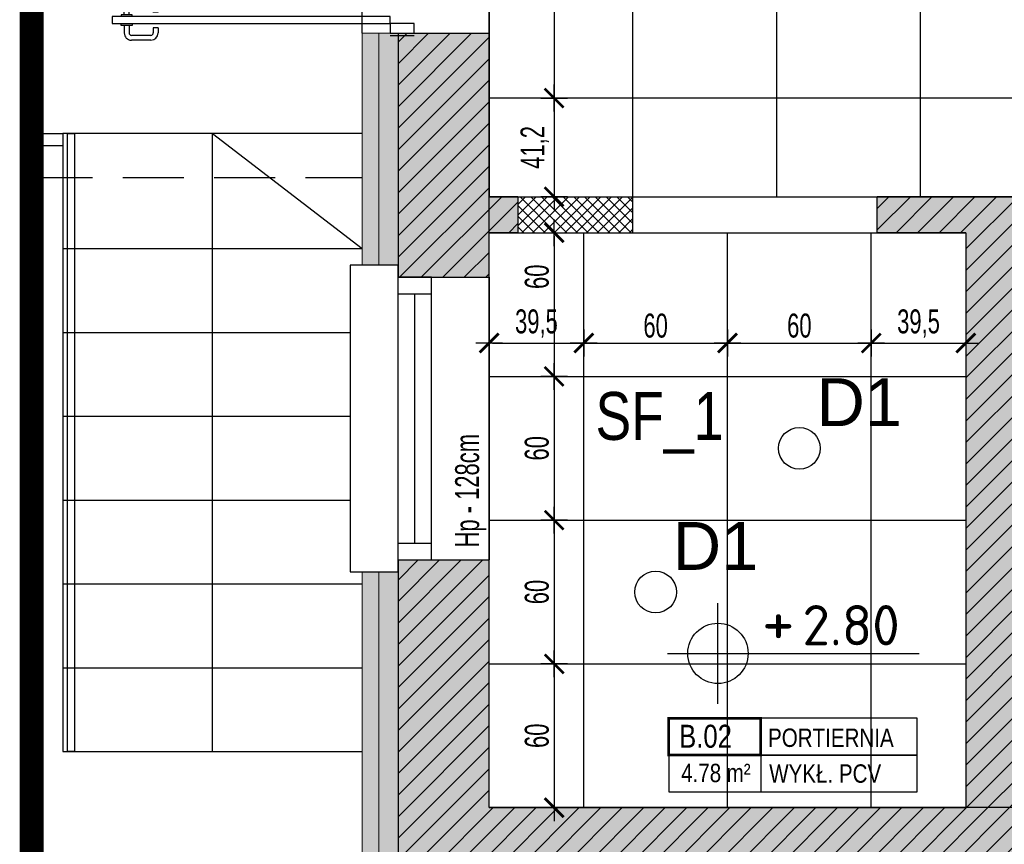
# Model space of a CAD drawing. Header units: millimetres. Extents: x 99331 to 130831, y -7610 to 25890.
# Tile 4 of 101: x 126596 to 127007, y 3774 to 4118. Entities that reach past the tile are written whole.
import ezdxf
from ezdxf.enums import TextEntityAlignment as Align

# ---------------------------------------------------------------- set-up
doc = ezdxf.new("R2010")
doc.units = ezdxf.units.MM
doc.linetypes.add('DASHED', pattern=[0.75, 0.5, -0.25])
doc.linetypes.add('DASHEDX2', pattern=[38.1, 25.4, -12.7])
doc.layers.get('DEFPOINTS').update_dxf_attribs({"lineweight": 9})
for name, color, linetype in [('_HSA_HATCH_WYPEŁNIENIA_PRZEGRÓD', 205, 'Continuous'), ('_HSA_OPIS', 43, 'Continuous'), ('_HSA_OŚWIETLENIE', 53, 'Continuous'), ('_HSA_PRZERYWANE', 153, 'DASHEDX2'), ('_HSA_SCHODY', 122, 'Continuous'), ('_HSA_STOLARKA_ZEWNĘTRZNA', 132, 'Continuous'), ('_HSA_SUFITY_KOTY', 150, 'Continuous'), ('_HSA_SUFITY_OBRYS', 220, 'Continuous'), ('_HSA_SUFITY_OPISY', 43, 'Continuous'), ('_HSA_SUFITY_PODZIAŁ', 142, 'Continuous'), ('_HSA_WIDOKOWE', 1, 'Continuous'), ('_HSA_WYM_50', 141, 'Continuous'), ('_HSA_ZAKRES_OPRACOWANIA', 213, 'Continuous'), ('_HSA_ŚCIANY_DZIAŁOWE', 6, 'Continuous'), ('_HSA_ŚCIANY_KONSTRUKCYJNE', 3, 'Continuous'), ('_HSA_ŚCIANY_MUROWANE', 4, 'Continuous')]:
    doc.layers.add(name, color=color, linetype=linetype)
doc.layers.add('_HSA_IZOLACJA_TERMICZNA', color=2, linetype='Continuous', lineweight=5)
doc.styles.add('Arial', font='Arial.ttf')
doc.styles.add('ARIAL_100', font='Arial.ttf', dxfattribs={"width": 0.8, "height": 20})
doc.styles.add('ARIAL_50', font='Arial Narrow.ttf', dxfattribs={"width": 0.8, "height": 10})
doc.styles.add('ISO', font='ISOCPEUR.TTF')
doc.styles.get("Standard").update_dxf_attribs({"font": 'Arial.ttf'})
doc.linetypes.add('BATTING', pattern='A,0.00254,-2.54,[134,ltypeshp.shx,S=2.54,R=0,X=-2.54,Y=0],-5.08,[134,ltypeshp.shx,S=2.54,R=180,X=2.54,Y=0],-2.54', length=10.16254)
doc.dimstyles.new('WYM_WEWN_50', dxfattribs={"dimscale": 0.7, "dimtxt": 10, "dimasz": 2, "dimexe": 10, "dimexo": 0, "dimgap": 3, "dimtad": 1, "dimdec": 1, "dimrnd": 1e-05, "dimtxsty": 'ARIAL_50', "dimblk": 'Wym-03', "dimcen": 0, "dimdle": 10, "dimse1": 1, "dimse2": 1, "dimclrt": 256, "dimazin": 2, "dimtfac": 1, "dimtdec": 1, "dimtix": 1, "dimtmove": 2, "dimatfit": 0, "dimfxl": 1, "dimtolj": 1, "dimtzin": 0, "dimarcsym": 0})
pattern_1 = [(45, (40000, -17000), (-4.49012806, 4.49012806), [])]

# ---------------------------------------------------------------- blocks, each defined once
blk = doc.blocks.new('*U108')
blk.add_line((1, 0.4), (1, -0.4))
at = {"const_width": 0.03}
blk.add_lwpolyline([(0, 0), (1, 0), (1, 0.4), (0, 0.4)], close=True, dxfattribs=at)
for points in [[(1, 0), (2.7, 0), (2.7, 0.4), (1, 0.4)], [(0, -0.4), (2.7, -0.4), (2.7, 0), (0, 0)]]:
    blk.add_lwpolyline(points, close=True)
at = {"style": 'Arial', "width": 0.8}
blk.add_attdef('NR', text='', height=0.25, dxfattribs=at).set_placement((0.4, 0.08), align=Align.CENTER)
for tag, p in [('NAZWA', (1.079, 0.089)), ('0000', (0.03, -0.291)), ('WYK', (1.092, -0.301))]:
    blk.add_attdef(tag, p, '', height=0.2, dxfattribs=at)
blk = doc.blocks.new('*U27')
at = {"linetype": 'ByBlock', "ltscale": 10}
for p, q in [((0, 14), (118, 14)), ((0, 0), (0, 14)), ((7, 0), (7, 14)), ((111, 14), (111, 0)), ((118, 14), (118, 0)), ((7, 7), (111, 7)), ((0, 0), (118, 0))]:
    blk.add_line(p, q, dxfattribs=at)
blk = doc.blocks.new('*U39')
for p, q in [((-116.8, 111), (-119.9, 111)), ((-116.8, 112.25), (-116, 112.25)), ((-116.8, 107.75), (-116.8, 112.25)), ((-112.275, 112.25), (-113.075, 112.25)), ((-112.275, 107.75), (-112.275, 112.25)), ((-112.275, 111), (-109.175, 111)), ((112.275, 111), (109.175, 111)), ((112.275, 112.25), (113.075, 112.25)), ((112.275, 107.75), (112.275, 112.25)), ((116.8, 112.25), (116, 112.25)), ((116.8, 107.75), (116.8, 112.25)), ((116.8, 111), (119.9, 111)), ((-122.9, 99.86), (-122.9, 108)), ((-120.9, 99.86), (-120.9, 108)), ((-116.8, 109), (-119.9, 109)), ((-116, 107.75), (-116.8, 107.75)), ((-113.075, 107.75), (-112.275, 107.75)), ((-112.275, 109), (-109.175, 109)), ((-108.175, 99.86), (-108.175, 108)), ((-106.175, 99.86), (-106.175, 108)), ((106.175, 99.86), (106.175, 108)), ((108.175, 99.86), (108.175, 108)), ((112.275, 109), (109.175, 109)), ((113.075, 107.75), (112.275, 107.75)), ((116, 107.75), (116.8, 107.75)), ((116.8, 109), (119.9, 109)), ((120.9, 99.86), (120.9, 108)), ((122.9, 99.86), (122.9, 108)), ((-117.8, 98.86), (-119.9, 98.86)), ((-117.8, 96.86), (-117.8, 98.86)), ((-111.275, 96.86), (-111.275, 98.86)), ((-111.275, 98.86), (-109.175, 98.86)), ((111.275, 98.86), (109.175, 98.86)), ((111.275, 96.86), (111.275, 98.86)), ((117.8, 96.86), (117.8, 98.86)), ((117.8, 98.86), (119.9, 98.86)), ((-117.8, 96.86), (-119.9, 96.86)), ((-111.275, 96.86), (-109.175, 96.86)), ((111.275, 96.86), (109.175, 96.86)), ((117.8, 96.86), (119.9, 96.86))]:
    blk.add_line(p, q)
for points in [[(-116, 0), (-113.075, 0), (-113.075, 116), (-116, 116)], [(116, 0), (113.075, 0), (113.075, 116), (116, 116)], [(-120, 0), (-120, -10), (-116, -10), (-116, 0)], [(120, 0), (120, -10), (116, -10), (116, 0)]]:
    blk.add_lwpolyline(points, close=True)
for points in [[(-121, 0), (-121, -10)], [(121, 0), (121, -10)]]:
    blk.add_lwpolyline(points)
at = {"linetype": 'DASHED', "ltscale": 15}
for centre, start, end in [((-116, 0), 0, 90), ((116, 0), 90, 180)]:
    blk.add_arc(centre, 116, start, end, dxfattribs=at)
for centre, radius, start, end in [((-119.9, 108), 3, 90, 180), ((-109.175, 108), 3, 0, 90), ((109.175, 108), 3, 90, 180), ((119.9, 108), 3, 0, 90), ((-119.9, 108), 1, 90, 180), ((-109.175, 108), 1, 0, 90), ((109.175, 108), 1, 90, 180), ((119.9, 108), 1, 0, 90), ((-119.9, 99.86), 3, 180, 270), ((-119.9, 99.86), 1, 180, 270), ((-109.175, 99.86), 3, 270, 0), ((-109.175, 99.86), 1, 270, 0), ((109.175, 99.86), 3, 180, 270), ((109.175, 99.86), 1, 180, 270), ((119.9, 99.86), 3, 270, 0), ((119.9, 99.86), 1, 270, 0)]:
    blk.add_arc(centre, radius, start, end)
blk = doc.blocks.new('kota-rzut')
for p, q in [((0, 0), (0, 1.25)), ((-1.25, 0), (0, 0)), ((0, 0), (5, 0)), ((0, -1.25), (0, 0)), ((0.75, 0), (1.55, 0))]:
    blk.add_line(p, q)
blk.add_circle((0, 0), 0.75)
at = {"style": 'ISO'}
blk.add_attdef('±1', text='', height=1.2, dxfattribs=at).set_placement((1.5, 0.2), align=Align.CENTER)
blk.add_attdef('POZIOM1', (2.1, 0.2), '', height=1, dxfattribs=at)
blk = doc.blocks.new('BDlux_D1')
blk.add_circle((0, 0), 8.7)
at = {"color": 7, "lineweight": 30, "insert": (7.16, 29.25), "char_height": 20, "attachment_point": 1}
blk.add_mtext_dynamic_manual_height_columns('D1', width=105.3716, gutter_width=1, heights=[0], dxfattribs=at)
blk = doc.blocks.new('Wym-03')
for p, q in [((0, 4), (0, -4)), ((-4, 0), (4, 0))]:
    blk.add_line(p, q)
blk.add_lwpolyline([(-2.83, -2.83, 0.8, 0.8, 0), (2.83, 2.83, 0.05, 0.05, 0)], format="xyseb")
blk = doc.blocks.new('*D283')
at = {"layer": '_HSA_WYM_50', "color": 0, "lineweight": -2, "transparency": 16777216}
blk.add_line((126819.48, 4203.93), (126819.48, 4086.73), dxfattribs=at)
at = {"layer": 'DEFPOINTS', "color": 0, "transparency": 16777216}
for p in [(126852.33, 4205.33), (126819.48, 4085.33), (126852.33, 4085.33)]:
    blk.add_point(p, dxfattribs=at)
at = {"layer": '_HSA_WYM_50', "color": 0, "lineweight": -2, "transparency": 16777216, "xscale": 1.4, "yscale": 1.4, "zscale": 1.4}
for p, rotation in [((126819.48, 4205.33), 90), ((126819.48, 4085.33), 270)]:
    blk.add_blockref('Wym-03', p, dxfattribs=dict(at, rotation=rotation))
at = {"layer": '_HSA_WYM_50', "transparency": 16777216, "insert": (126812.28, 4145.33), "char_height": 10, "attachment_point": 5, "rotation": 90, "style": 'ARIAL_50'}
blk.add_mtext('\\A1;120', dxfattribs=at)
blk = doc.blocks.new('*D284')
at = {"layer": '_HSA_WYM_50', "color": 0, "lineweight": -2, "transparency": 16777216}
blk.add_line((126819.48, 4083.93), (126819.48, 4045.54), dxfattribs=at)
at = {"layer": 'DEFPOINTS', "color": 0, "transparency": 16777216}
for p in [(126852.33, 4085.33), (126819.48, 4044.14), (126852.33, 4044.14)]:
    blk.add_point(p, dxfattribs=at)
at = {"layer": '_HSA_WYM_50', "color": 0, "lineweight": -2, "transparency": 16777216, "xscale": 1.4, "yscale": 1.4, "zscale": 1.4}
for p, rotation in [((126819.48, 4085.33), 90), ((126819.48, 4044.14), 270)]:
    blk.add_blockref('Wym-03', p, dxfattribs=dict(at, rotation=rotation))
at = {"layer": '_HSA_WYM_50', "transparency": 16777216, "insert": (126811.37, 4064.74), "char_height": 10, "attachment_point": 5, "rotation": 90, "style": 'ARIAL_50'}
blk.add_mtext('\\A1;41,2', dxfattribs=at)
blk = doc.blocks.new('*D287')
at = {"layer": '_HSA_WYM_50', "color": 0, "lineweight": -2, "transparency": 16777216}
blk.add_line((126793.73, 3983.08), (126830.43, 3983.08), dxfattribs=at)
at = {"layer": 'DEFPOINTS', "color": 0, "transparency": 16777216}
for p in [(126831.83, 3983.08), (126792.33, 3969.14), (126831.83, 3969.14)]:
    blk.add_point(p, dxfattribs=at)
at = {"layer": '_HSA_WYM_50', "color": 0, "lineweight": -2, "transparency": 16777216, "xscale": 1.4, "yscale": 1.4, "zscale": 1.4, "rotation": 180}
blk.add_blockref('Wym-03', (126792.33, 3983.08), dxfattribs=at)
at = {"layer": '_HSA_WYM_50', "color": 0, "lineweight": -2, "transparency": 16777216, "xscale": 1.4, "yscale": 1.4, "zscale": 1.4}
blk.add_blockref('Wym-03', (126831.83, 3983.08), dxfattribs=at)
at = {"layer": '_HSA_WYM_50', "transparency": 16777216, "insert": (126812.08, 3991.19), "char_height": 10, "attachment_point": 5, "style": 'ARIAL_50'}
blk.add_mtext('\\A1;39,5', dxfattribs=at)
blk = doc.blocks.new('*D288')
at = {"layer": '_HSA_WYM_50', "color": 0, "lineweight": -2, "transparency": 16777216}
blk.add_line((126833.23, 3983.08), (126890.43, 3983.08), dxfattribs=at)
at = {"layer": 'DEFPOINTS', "color": 0, "transparency": 16777216}
for p in [(126891.83, 3983.08), (126831.83, 3969.14), (126891.83, 3969.14)]:
    blk.add_point(p, dxfattribs=at)
at = {"layer": '_HSA_WYM_50', "color": 0, "lineweight": -2, "transparency": 16777216, "xscale": 1.4, "yscale": 1.4, "zscale": 1.4, "rotation": 180}
blk.add_blockref('Wym-03', (126831.83, 3983.08), dxfattribs=at)
at = {"layer": '_HSA_WYM_50', "color": 0, "lineweight": -2, "transparency": 16777216, "xscale": 1.4, "yscale": 1.4, "zscale": 1.4}
blk.add_blockref('Wym-03', (126891.83, 3983.08), dxfattribs=at)
at = {"layer": '_HSA_WYM_50', "transparency": 16777216, "insert": (126861.83, 3990.29), "char_height": 10, "attachment_point": 5, "style": 'ARIAL_50'}
blk.add_mtext('\\A1;60', dxfattribs=at)
blk = doc.blocks.new('*D289')
at = {"layer": '_HSA_WYM_50', "color": 0, "lineweight": -2, "transparency": 16777216}
blk.add_line((126893.23, 3983.08), (126950.43, 3983.08), dxfattribs=at)
at = {"layer": 'DEFPOINTS', "color": 0, "transparency": 16777216}
for p in [(126951.83, 3983.08), (126891.83, 3969.14), (126951.83, 3969.14)]:
    blk.add_point(p, dxfattribs=at)
at = {"layer": '_HSA_WYM_50', "color": 0, "lineweight": -2, "transparency": 16777216, "xscale": 1.4, "yscale": 1.4, "zscale": 1.4, "rotation": 180}
blk.add_blockref('Wym-03', (126891.83, 3983.08), dxfattribs=at)
at = {"layer": '_HSA_WYM_50', "color": 0, "lineweight": -2, "transparency": 16777216, "xscale": 1.4, "yscale": 1.4, "zscale": 1.4}
blk.add_blockref('Wym-03', (126951.83, 3983.08), dxfattribs=at)
at = {"layer": '_HSA_WYM_50', "transparency": 16777216, "insert": (126921.83, 3990.29), "char_height": 10, "attachment_point": 5, "style": 'ARIAL_50'}
blk.add_mtext('\\A1;60', dxfattribs=at)
blk = doc.blocks.new('*D290')
at = {"layer": '_HSA_WYM_50', "color": 0, "lineweight": -2, "transparency": 16777216}
blk.add_line((126953.23, 3983.08), (126989.93, 3983.08), dxfattribs=at)
at = {"layer": 'DEFPOINTS', "color": 0, "transparency": 16777216}
for p in [(126991.33, 3983.08), (126951.83, 3969.14), (126991.33, 3969.14)]:
    blk.add_point(p, dxfattribs=at)
at = {"layer": '_HSA_WYM_50', "color": 0, "lineweight": -2, "transparency": 16777216, "xscale": 1.4, "yscale": 1.4, "zscale": 1.4, "rotation": 180}
blk.add_blockref('Wym-03', (126951.83, 3983.08), dxfattribs=at)
at = {"layer": '_HSA_WYM_50', "color": 0, "lineweight": -2, "transparency": 16777216, "xscale": 1.4, "yscale": 1.4, "zscale": 1.4}
blk.add_blockref('Wym-03', (126991.33, 3983.08), dxfattribs=at)
at = {"layer": '_HSA_WYM_50', "transparency": 16777216, "insert": (126971.58, 3991.19), "char_height": 10, "attachment_point": 5, "style": 'ARIAL_50'}
blk.add_mtext('\\A1;39,5', dxfattribs=at)
blk = doc.blocks.new('*D291')
at = {"layer": '_HSA_WYM_50', "color": 0, "lineweight": -2, "transparency": 16777216}
blk.add_line((126819.48, 4027.74), (126819.48, 3970.54), dxfattribs=at)
at = {"layer": 'DEFPOINTS', "color": 0, "transparency": 16777216}
for p in [(126831.83, 4029.14), (126819.48, 3969.14), (126831.83, 3969.14)]:
    blk.add_point(p, dxfattribs=at)
at = {"layer": '_HSA_WYM_50', "color": 0, "lineweight": -2, "transparency": 16777216, "xscale": 1.4, "yscale": 1.4, "zscale": 1.4}
for p, rotation in [((126819.48, 4029.14), 90), ((126819.48, 3969.14), 270)]:
    blk.add_blockref('Wym-03', p, dxfattribs=dict(at, rotation=rotation))
at = {"layer": '_HSA_WYM_50', "transparency": 16777216, "insert": (126812.28, 4010.74), "char_height": 10, "attachment_point": 5, "rotation": 90, "style": 'ARIAL_50'}
blk.add_mtext('\\A1;60', dxfattribs=at)
blk = doc.blocks.new('*D292')
at = {"layer": '_HSA_WYM_50', "color": 0, "lineweight": -2, "transparency": 16777216}
blk.add_line((126819.48, 3967.74), (126819.48, 3910.54), dxfattribs=at)
at = {"layer": 'DEFPOINTS', "color": 0, "transparency": 16777216}
for p in [(126831.83, 3969.14), (126819.48, 3909.14), (126831.83, 3909.14)]:
    blk.add_point(p, dxfattribs=at)
at = {"layer": '_HSA_WYM_50', "color": 0, "lineweight": -2, "transparency": 16777216, "xscale": 1.4, "yscale": 1.4, "zscale": 1.4}
for p, rotation in [((126819.48, 3969.14), 90), ((126819.48, 3909.14), 270)]:
    blk.add_blockref('Wym-03', p, dxfattribs=dict(at, rotation=rotation))
at = {"layer": '_HSA_WYM_50', "transparency": 16777216, "insert": (126812.28, 3939.14), "char_height": 10, "attachment_point": 5, "rotation": 90, "style": 'ARIAL_50'}
blk.add_mtext('\\A1;60', dxfattribs=at)
blk = doc.blocks.new('*D293')
at = {"layer": '_HSA_WYM_50', "color": 0, "lineweight": -2, "transparency": 16777216}
blk.add_line((126819.48, 3907.74), (126819.48, 3850.54), dxfattribs=at)
at = {"layer": 'DEFPOINTS', "color": 0, "transparency": 16777216}
for p in [(126831.83, 3909.14), (126819.48, 3849.14), (126831.83, 3849.14)]:
    blk.add_point(p, dxfattribs=at)
at = {"layer": '_HSA_WYM_50', "color": 0, "lineweight": -2, "transparency": 16777216, "xscale": 1.4, "yscale": 1.4, "zscale": 1.4}
for p, rotation in [((126819.48, 3909.14), 90), ((126819.48, 3849.14), 270)]:
    blk.add_blockref('Wym-03', p, dxfattribs=dict(at, rotation=rotation))
at = {"layer": '_HSA_WYM_50', "transparency": 16777216, "insert": (126812.28, 3879.14), "char_height": 10, "attachment_point": 5, "rotation": 90, "style": 'ARIAL_50'}
blk.add_mtext('\\A1;60', dxfattribs=at)
blk = doc.blocks.new('*D294')
at = {"layer": '_HSA_WYM_50', "color": 0, "lineweight": -2, "transparency": 16777216}
blk.add_line((126819.48, 3847.74), (126819.48, 3790.54), dxfattribs=at)
at = {"layer": 'DEFPOINTS', "color": 0, "transparency": 16777216}
for p in [(126831.83, 3849.14), (126819.48, 3789.14), (126831.83, 3789.14)]:
    blk.add_point(p, dxfattribs=at)
at = {"layer": '_HSA_WYM_50', "color": 0, "lineweight": -2, "transparency": 16777216, "xscale": 1.4, "yscale": 1.4, "zscale": 1.4}
for p, rotation in [((126819.48, 3849.14), 90), ((126819.48, 3789.14), 270)]:
    blk.add_blockref('Wym-03', p, dxfattribs=dict(at, rotation=rotation))
at = {"layer": '_HSA_WYM_50', "transparency": 16777216, "insert": (126812.28, 3819.14), "char_height": 10, "attachment_point": 5, "rotation": 90, "style": 'ARIAL_50'}
blk.add_mtext('\\A1;60', dxfattribs=at)

msp = doc.modelspace()

# ---------------------------------------------------------------- hatches: boundary and pattern name
at = {"layer": '_HSA_HATCH_WYPEŁNIENIA_PRZEGRÓD', "true_color": 0x969696}
h = msp.add_hatch(color=252, dxfattribs=at)
h.paths.add_polyline_path([(126804.33, 4044.14), (126792.33, 4044.14), (126792.33, 4112.41), (126739.33, 4112.41), (126739.33, 4015.53), (126754.33, 4015.53), (126754.33, 4010.53), (126792.33, 4010.53), (126792.33, 4029.14), (126804.33, 4029.14)])
h.paths.add_polyline_path([(127030.86, 4029.14), (127030.86, 4015.14), (127010.86, 4015.14), (127010.86, 4029.14)], flags=16)
h.paths.add_polyline_path([(127030.86, 4007.91), (127030.86, 3993.91), (127010.86, 3993.91), (127010.86, 4007.91)], flags=16)
h.paths.add_polyline_path([(127030.86, 3985.05), (127030.83, 3971.05), (127010.83, 3971.05), (127010.86, 3985.05)], flags=16)
h.paths.add_polyline_path([(127419.33, 3815.14), (127407.33, 3815.14), (127407.33, 3789.14), (127419.33, 3789.14)])
h.paths.add_polyline_path([(126954.33, 4044.14), (126954.33, 4029.14), (126991.33, 4029.14), (126991.33, 3789.14), (127013.33, 3789.14), (127013.33, 3959.1), (127039.39, 3959.1), (127039.39, 4029.14), (127234.39, 4029.14), (127234.39, 4044.14)])
h.paths.add_polyline_path([(127706.81, 3915.14), (127691.81, 3915.14), (127691.81, 3853.14), (127706.81, 3853.14)])
h.paths.add_polyline_path([(127691.81, 4007.14), (127706.81, 4007.14), (127706.81, 4113.14), (127691.81, 4113.14), (127691.81, 4044.14), (127444.33, 4044.14), (127444.33, 4029.14), (127691.81, 4029.14)])
h.paths.add_polyline_path([(127706.81, 3619.14), (127691.81, 3619.14), (127691.81, 3543.14), (127419.33, 3543.14), (127419.33, 3531.14), (127691.81, 3531.14), (127691.81, 3052.14), (127706.81, 3052.14)])
h.paths.add_polyline_path([(127691.81, 3721.14), (127706.81, 3721.14), (127706.81, 3751.14), (127691.81, 3751.14)])
at = {"layer": '_HSA_HATCH_WYPEŁNIENIA_PRZEGRÓD'}
h = msp.add_hatch(dxfattribs=at)
h.set_pattern_fill('ANSI31', color=256, scale=2, style=0)
h.set_pattern_definition(pattern_1)
h.paths.add_polyline_path([(126804.33, 4029.14), (126804.33, 4044.14), (126792.33, 4044.14), (126792.33, 4112.41), (126754.33, 4112.41), (126754.33, 4010.53), (126792.33, 4010.53), (126792.33, 4029.14)])
h = msp.add_hatch(dxfattribs=at)
h.set_pattern_fill('ANSI37', color=256)
h.set_pattern_definition([(45, (39569.9353, -17000), (-2.24506403, 2.24506403), []), (135, (39569.9353, -17000), (-2.24506403, -2.24506403), [])])
h.paths.add_polyline_path([(126852.33, 4044.14), (126804.33, 4044.14), (126804.33, 4029.14), (126852.33, 4029.14)])
h = msp.add_hatch(dxfattribs=at)
h.set_pattern_fill('ANSI31', color=256, scale=2, style=0)
h.set_pattern_definition(pattern_1)
h.paths.add_polyline_path([(127234.39, 4044.14), (126954.33, 4044.14), (126954.33, 4029.14), (126956.33, 4029.14), (126991.33, 4029.14), (126991.33, 3789.14), (127013.33, 3789.14), (127013.33, 3959.1), (127039.39, 3959.1), (127039.39, 3993.91), (127030.86, 3993.91), (127010.86, 3993.91), (127010.86, 4007.91), (127030.86, 4007.91), (127039.39, 4007.91), (127039.39, 4029.14), (127234.39, 4029.14)])
h.paths.add_polyline_path([(127030.86, 4029.14), (127030.86, 4015.14), (127010.86, 4015.14), (127010.86, 4029.14)], flags=16)
h.paths.add_polyline_path([(127030.86, 3985.05), (127030.86, 3971.05), (127010.86, 3971.05), (127010.86, 3985.05)], flags=16)
at = {"layer": '_HSA_HATCH_WYPEŁNIENIA_PRZEGRÓD', "true_color": 0x969696}
h = msp.add_hatch(color=252, dxfattribs=at)
h.paths.add_polyline_path([(127688.81, 2891.42), (127713.81, 2891.42), (127713.81, 2896.42), (127688.81, 2896.42)])
h.paths.add_polyline_path([(127394.33, 3526.14), (127419.33, 3526.14), (127419.33, 3789.14), (126792.33, 3789.14), (126792.33, 3892.53), (126754.33, 3892.53), (126754.33, 3887.53), (126739.33, 3887.53), (126739.33, 3759.14), (126792.33, 3759.14), (126792.33, 3764.14), (127394.33, 3764.14)])
at = {"layer": '_HSA_HATCH_WYPEŁNIENIA_PRZEGRÓD'}
h = msp.add_hatch(dxfattribs=at)
h.set_pattern_fill('ANSI31', color=256, scale=2, style=0)
h.set_pattern_definition(pattern_1)
h.paths.add_polyline_path([(127706.81, 3619.14), (127691.81, 3619.14), (127691.81, 3543.14), (127419.33, 3543.14), (127419.33, 3789.14), (126792.33, 3789.14), (126792.33, 3892.53), (126754.33, 3892.53), (126754.33, 3759.14), (126792.33, 3759.14), (126792.33, 3764.14), (127394.33, 3764.14), (127394.33, 3526.14), (127419.33, 3526.14), (127419.33, 3531.14), (127691.81, 3531.14), (127691.81, 3052.14), (127706.81, 3052.14)])
at = {"layer": '_HSA_SUFITY_PODZIAŁ', "transparency": 33554687}
h = msp.add_hatch(dxfattribs=at)
h.set_pattern_fill('_USER', color=256, scale=60, angle=90, pattern_type=0)
h.set_pattern_definition([(90, (126792.325, 4207.33), (-60, 4e-15), [])])
h.paths.add_polyline_path([(127691.81, 4366.53), (127374.81, 4366.53), (127374.81, 4370.53), (126792.33, 4370.53), (126792.33, 4044.14), (127691.81, 4044.14)])
h = msp.add_hatch(dxfattribs=at)
h.set_pattern_fill('_USER', color=256, scale=120, pattern_type=0)
h.set_pattern_definition([(0, (127691.81, 4205.33), (0, 120), [])])
h.paths.add_polyline_path([(127691.81, 4366.53), (127374.81, 4366.53), (127374.81, 4370.53), (126792.33, 4370.53), (126792.33, 4044.14), (127691.81, 4044.14)])
at = {"layer": '_HSA_SUFITY_PODZIAŁ', "linetype": 'Continuous'}
h = msp.add_hatch(dxfattribs=at)
h.set_pattern_fill('_USER', color=256, scale=60, double=1, pattern_type=0)
h.set_pattern_definition([(0, (126891.825, 3909.14), (0, 60), []), (90, (126891.825, 3909.14), (-60, 4e-15), [])])
h.paths.add_polyline_path([(126792.33, 4029.14), (126991.33, 4029.14), (126991.33, 3789.14), (126792.33, 3789.14)])

# ---------------------------------------------------------------- linework, layer by layer
at = {"layer": '_HSA_IZOLACJA_TERMICZNA'}
for p, q in [((126739.33, 4112.41), (126754.33, 4112.41)), ((126739.33, 4112.41), (126739.33, 4015.53)), ((126739.33, 3759.14), (126739.33, 3887.53))]:
    msp.add_line(p, q, dxfattribs=at)
at = {"layer": '_HSA_IZOLACJA_TERMICZNA', "color": 8, "linetype": 'BATTING', "ltscale": 0.6}
for p, q in [((126746.33, 4112.41), (126746.33, 4015.53)), ((126746.33, 3759.14), (126746.33, 3887.53))]:
    msp.add_line(p, q, dxfattribs=at)
at = {"layer": '_HSA_PRZERYWANE', "ltscale": 0.5}
for p, q in [((126739.33, 4112.41), (126739.33, 4352.41)), ((126792.33, 4352.41), (126792.33, 4112.41))]:
    msp.add_line(p, q, dxfattribs=at)
at = {"layer": '_HSA_PRZERYWANE'}
msp.add_lwpolyline([(126601.39, 4052.11), (126739.33, 4052.11)], dxfattribs=at)
at = {"layer": '_HSA_SCHODY'}
for p, q in [((126601.39, 4070.53), (126614.33, 4070.53)), ((126739.33, 4070.53), (126614.33, 4070.53)), ((126614.33, 4070.53), (126614.33, 3812.53)), ((126676.83, 3812.53), (126676.83, 4070.53)), ((126676.83, 4070.53), (126739.33, 4022.53)), ((126601.39, 4065.53), (126614.33, 4065.53)), ((126614.33, 4022.53), (126739.33, 4022.53)), ((126614.33, 3987.53), (126734.33, 3987.53)), ((126614.33, 3952.53), (126734.33, 3952.53)), ((126614.33, 3917.53), (126734.33, 3917.53)), ((126614.33, 3882.53), (126739.33, 3882.53)), ((126614.33, 3847.53), (126739.33, 3847.53)), ((126614.33, 3812.53), (126739.33, 3812.53))]:
    msp.add_line(p, q, dxfattribs=at)
at = {"layer": '_HSA_SUFITY_OBRYS'}
for points in [[(127691.81, 4366.53), (127374.81, 4366.53), (127374.81, 4370.53), (126792.33, 4370.53), (126792.33, 4044.14), (127691.81, 4044.14)], [(126792.33, 4029.14), (126991.33, 4029.14), (126991.33, 3789.14), (126792.33, 3789.14)]]:
    msp.add_lwpolyline(points, close=True, dxfattribs=at)
at = {"layer": '_HSA_WIDOKOWE'}
msp.add_line((126792.33, 4010.53), (126792.33, 3892.53), dxfattribs=at)
msp.add_lwpolyline([(126616.33, 3812.53), (126616.33, 4070.53), (126619.33, 4070.53), (126619.33, 3812.53)], close=True, dxfattribs=at)
msp.add_lwpolyline([(126754.33, 4010.53), (126754.33, 4015.53), (126734.33, 4015.53), (126734.33, 3887.53), (126754.33, 3887.53), (126754.33, 3892.53)], dxfattribs=at)
at = {"layer": '_HSA_ZAKRES_OPRACOWANIA', "linetype": 'DASHED', "ltscale": 60, "const_width": 10}
msp.add_lwpolyline([(128440.02, 2891.42), (128440.02, 2854.57), (126601.39, 2854.57), (126601.39, 4738.73), (128440.02, 4738.73), (128440.02, 4701.88)], dxfattribs=at)
at = {"layer": '_HSA_ŚCIANY_DZIAŁOWE'}
for p, q in [((126804.33, 4044.14), (126792.33, 4044.14)), ((127234.39, 4044.14), (126954.33, 4044.14)), ((126804.33, 4029.14), (126792.33, 4029.14)), ((126991.33, 4029.14), (126954.33, 4029.14)), ((126991.33, 4029.14), (126991.33, 3789.14))]:
    msp.add_line(p, q, dxfattribs=at)
for points in [[(126804.33, 4044.14), (126804.33, 4029.14)], [(126954.33, 4029.14), (126954.33, 4044.14)]]:
    msp.add_lwpolyline(points, dxfattribs=at)
at = {"layer": '_HSA_ŚCIANY_KONSTRUKCYJNE'}
for p, q in [((126804.33, 4044.14), (126852.33, 4044.14)), ((126804.33, 4029.14), (126852.33, 4029.14))]:
    msp.add_line(p, q, dxfattribs=at)
msp.add_lwpolyline([(126852.33, 4029.14), (126852.33, 4044.14)], dxfattribs=at)
at = {"layer": '_HSA_ŚCIANY_MUROWANE'}
for p, q in [((126754.33, 4112.41), (126792.33, 4112.41)), ((126754.33, 4112.41), (126754.33, 4010.53)), ((126792.33, 4010.53), (126792.33, 4112.41)), ((126754.33, 4010.53), (126792.33, 4010.53)), ((126754.33, 3892.53), (126792.33, 3892.53)), ((126754.33, 3892.53), (126754.33, 3759.14)), ((126792.33, 3789.14), (126792.33, 3892.53)), ((127419.33, 3789.14), (126792.33, 3789.14))]:
    msp.add_line(p, q, dxfattribs=at)

# ---------------------------------------------------------------- block references
at = {"layer": '_HSA_OPIS'}
ref = msp.add_blockref('*U108', (126867.31, 3811.08), dxfattribs=dict(at, xscale=38.4, yscale=38.4, zscale=38.4))
ref.add_attrib('NR', 'B.02', dxfattribs={"layer": '0', "height": 9.6, "style": 'Arial', "width": 0.8}).set_placement((126882.67, 3814.15), align=Align.CENTER)
ref.add_attrib('NAZWA', 'PORTIERNIA', (126908.76, 3814.49), dxfattribs={"layer": '0', "height": 7.68, "style": 'Arial', "width": 0.8})
ref.add_attrib('POW', '4.78', dxfattribs={"layer": '0', "height": 7.68, "style": 'Arial', "width": 0.8}).set_placement((126889.19, 3799.78), align=Align.RIGHT)
ref.add_attrib('M2', 'm²', dxfattribs={"layer": '0', "height": 7.68, "style": 'Arial', "width": 0.8}).set_placement((126901.48, 3799.78), align=Align.RIGHT)
ref.add_attrib('WYK', 'WYKŁ. PCV', (126909.25, 3799.53), dxfattribs={"layer": '0', "height": 7.68, "style": 'Arial', "width": 0.8})
at = {"layer": '_HSA_OŚWIETLENIE'}
for p in [(126921.83, 3939.14), (126861.83, 3879.14)]:
    msp.add_blockref('BDlux_D1', p, dxfattribs=at)
at = {"layer": '_HSA_STOLARKA_ZEWNĘTRZNA', "rotation": 89.99999999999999}
msp.add_blockref('*U39', (126751.02, 4232.41), dxfattribs=at)
at = {"layer": '_HSA_STOLARKA_ZEWNĘTRZNA', "xscale": -1, "rotation": 270}
msp.add_blockref('*U27', (126754.33, 3892.53), dxfattribs=at)
at = {"layer": '_HSA_SUFITY_KOTY', "xscale": 16.8, "yscale": 16.8, "zscale": 16.8}
msp.add_blockref('kota-rzut', (126887.84, 3853.54, 0), dxfattribs=at).add_auto_attribs({'±1': '+', 'POZIOM1': '2.80'})

# ---------------------------------------------------------------- texts
at = {"layer": '_HSA_OPIS', "insert": (126778.15, 3897.74), "char_height": 10, "attachment_point": 1, "rotation": 90, "style": 'ARIAL_50'}
msp.add_mtext_dynamic_manual_height_columns('Hp - 128cm', width=206.5329, gutter_width=12.5, heights=[0], dxfattribs=at)
at = {"layer": '_HSA_SUFITY_OPISY', "insert": (126836.74, 3962.65, 0), "char_height": 20, "attachment_point": 1, "style": 'ARIAL_100'}
msp.add_mtext('SF_1', dxfattribs=at)

# ---------------------------------------------------------------- dimensions: what is measured, and where the dimension line sits
at = {"layer": '_HSA_WYM_50'}
for base, p1, p2, angle, picture, middle in [((126819.48, 4085.33), (126852.33, 4205.33), (126852.33, 4085.33), 90, '*D283', (126812.28, 4145.33)), ((126819.48, 4044.14), (126852.33, 4085.33), (126852.33, 4044.14), 90, '*D284', (126811.37, 4064.74)), ((126891.83, 3983.08), (126831.83, 3969.14), (126891.83, 3969.14), 180, '*D288', (126861.83, 3990.29)), ((126951.83, 3983.08), (126891.83, 3969.14), (126951.83, 3969.14), 180, '*D289', (126921.83, 3990.29)), ((126991.33, 3983.08), (126951.83, 3969.14), (126991.33, 3969.14), 180, '*D290', (126971.58, 3991.19)), ((126819.48, 3909.14), (126831.83, 3969.14), (126831.83, 3909.14), 90, '*D292', (126812.28, 3939.14)), ((126819.48, 3849.14), (126831.83, 3909.14), (126831.83, 3849.14), 90, '*D293', (126812.28, 3879.14)), ((126819.48, 3789.14), (126831.83, 3849.14), (126831.83, 3789.14), 90, '*D294', (126812.28, 3819.14))]:
    dim = msp.add_linear_dim(base=base, p1=p1, p2=p2, angle=angle, dimstyle='WYM_WEWN_50', dxfattribs=at)
    dim.commit()
    dim.dimension.update_dxf_attribs({"geometry": picture, "text_midpoint": middle})
dim = msp.add_linear_dim(base=(126819.48, 3969.14), p1=(126831.83, 4029.14), p2=(126831.83, 3969.14), angle=270, dimstyle='WYM_WEWN_50', dxfattribs=at)
dim.commit()
dim.dimension.update_dxf_attribs({"geometry": '*D291', "text_midpoint": (126812.28, 4010.74), "dimtype": 161})
dim = msp.add_aligned_dim(p1=(126792.33, 3969.14), p2=(126831.83, 3969.14), distance=13.94, dimstyle='WYM_WEWN_50', dxfattribs=at)
dim.commit()
dim.dimension.update_dxf_attribs({"geometry": '*D287', "text_midpoint": (126812.08, 3991.19)})

doc.saveas('drawing.dxf')
